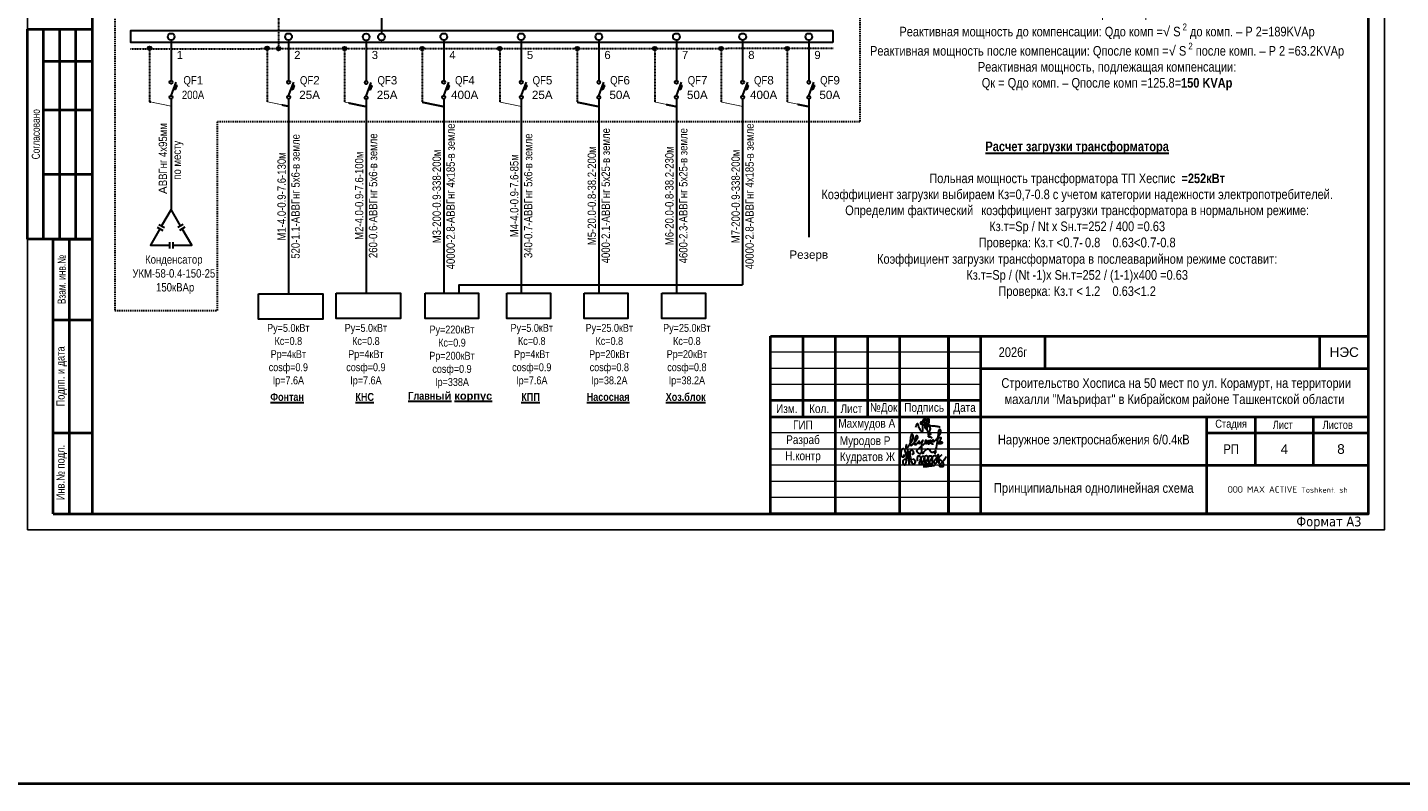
# Model space of a CAD drawing. Header units: millimetres. Extents: x -1128748 to 3035412, y -2195448 to -435774.
# Tile 148 of 160: x 1144919 to 1357386, y -1743863 to -1626793. Entities that reach past the tile are written whole.
import ezdxf

# ---------------------------------------------------------------- set-up
doc = ezdxf.new("R2010")
doc.units = ezdxf.units.MM
doc.linetypes.add('JIS_02_0.7', pattern=[1.35, 0.75, -0.6])
for name, color, linetype, lineweight in [('ВВГ 3х2.5', 5, 'Continuous', 40), ('дев', 7, 'Continuous', 0), ('Основная надпись', 7, 'Continuous', 30), ('Электрика', 5, 'Continuous', 40)]:
    doc.layers.add(name, color=color, linetype=linetype, lineweight=lineweight)
doc.layers.add('надпис', color=7, linetype='Continuous')
doc.styles.add('COMPLEX', font='isocpeur.ttf')
doc.styles.add('FAYZXON', font='GOTHICB.TTF')
doc.styles.add('GOST Common_6', font='GOST_Common.ttf', dxfattribs={"width": 0.9, "height": 2.5})
doc.styles.get("Standard").update_dxf_attribs({"font": 'arial.ttf'})
doc.styles.add('Tahoma', font='tahoma.ttf')

# ---------------------------------------------------------------- blocks, each defined once
blk = doc.blocks.new('A$C4c4061ee')
at = {"color": 184, "lineweight": 30}
blk.add_spline([(-39.7, -7.1), (-36.8, 4), (-34, 7.9), (-31.2, -0.1), (-24.1, -16.2), (-16.7, -23.5), (-13.9, -23.5), (-12.5, -17.9), (-12.5, 12.7), (-8.3, 24.8), (-4.4, 27), (-3.4, 21.4), (-5.7, 12.9), (-4.4, 8), (-4.4, -10), (-2, -12.6), (3.3, -10), (9.6, 6.1), (12.6, 19.5), (7.6, 28.9), (4.7, 26.6), (2.4, 16.6), (1.1, -1.2), (2.9, -14.2), (6.8, -24.8), (10.9, -24.8), (15, -21.3), (16.5, -17.2), (16.5, -9.9), (12, 2), (5.9, 7.4), (-2.7, 10.3), (-10, 12.1), (-17, 12.1), (-21.5, 11.2), (-22.5, 7.7), (-20, 5.4), (-14, 3.7), (-0.7, 1.8), (11, 0.5), (22.2, -1.2), (37.6, -2.6), (43.5, -3.6), (49.3, -4.5), (54.9, -6.4)], degree=3, dxfattribs=at)
blk = doc.blocks.new('x2')
at = {"color": 184, "lineweight": 30}
for points in [[(78585, 16823), (78585, 16800), (78578, 16780), (78566, 16779), (78552, 16793), (78544, 16821), (78544, 16860), (78552, 16896), (78564, 16910), (78580, 16912), (78601, 16877), (78616, 16818), (78621, 16768), (78619, 16720), (78611, 16676), (78602, 16660), (78593, 16657), (78581, 16669), (78573, 16701), (78576, 16724), (78584, 16740), (78594, 16748), (78603, 16750)], [(78621, 16751), (78648, 16780), (78651, 16827), (78645, 16873), (78641, 16894), (78640, 16890), (78642, 16883), (78649, 16847), (78651, 16827), (78656, 16789), (78660, 16746), (78664, 16706), (78667, 16672), (78670, 16661), (78668, 16666), (78667, 16673), (78662, 16732), (78659, 16755), (78657, 16779), (78656, 16786), (78664, 16778), (78674, 16781), (78681, 16806), (78681, 16850), (78685, 16876), (78696, 16889), (78711, 16888), (78728, 16865), (78731, 16843), (78727, 16825), (78716, 16823), (78709, 16824)], [(78886, 16827), (78881, 16847), (78905, 16877), (78937, 16904), (78959, 16908), (78977, 16898), (78986, 16880), (78997, 16864), (79013, 16858), (79041, 16860), (79061, 16865), (79080, 16864), (79086, 16862)], [(78681, 16802), (78685, 16767), (78695, 16721), (78707, 16692), (78720, 16679), (78739, 16676), (78754, 16683), (78761, 16706), (78756, 16725), (78748, 16738), (78736, 16746), (78724, 16744), (78721, 16737)], [(78797, 16717), (78799, 16789), (78806, 16801), (78818, 16800), (78841, 16772), (78848, 16732), (78854, 16681), (78849, 16663), (78835, 16661), (78825, 16677), (78828, 16710), (78841, 16744), (78856, 16774), (78870, 16795), (78889, 16793), (78903, 16760), (78909, 16701), (78909, 16673), (78892, 16667), (78877, 16683), (78882, 16713), (78895, 16740), (78901, 16769), (78910, 16791), (78930, 16803), (78950, 16791), (78958, 16755), (78963, 16717), (78965, 16682), (78952, 16673), (78932, 16676), (78931, 16706), (78946, 16742), (78966, 16782), (78978, 16800), (79002, 16799), (79017, 16771), (79021, 16716), (79017, 16685), (79006, 16671), (78991, 16674), (78983, 16708), (78998, 16742), (79019, 16775), (79039, 16800), (79068, 16805), (79086, 16776), (79091, 16716), (79082, 16687), (79061, 16684), (79050, 16697), (79066, 16740), (79088, 16767), (79107, 16798), (79110, 16823), (79111, 16819), (79125, 16691), (79125, 16695), (79121, 16755), (79122, 16767), (79132, 16785), (79154, 16805), (79162, 16810), (79158, 16808)], [(79121, 16760), (79131, 16746), (79145, 16737), (79160, 16728), (79174, 16710), (79187, 16686), (79192, 16665), (79190, 16644), (79182, 16633), (79161, 16630), (79145, 16632), (79135, 16643), (79134, 16657), (79144, 16670), (79157, 16684), (79172, 16700), (79187, 16716), (79206, 16740), (79225, 16769), (79240, 16791)], [(78879, 16636), (78919, 16635), (78966, 16642), (79009, 16647), (79042, 16654), (79068, 16654)]]:
    blk.add_spline(points, degree=3, dxfattribs=at)
blk = doc.blocks.new('подпись')
at = {"color": 184, "lineweight": 30}
for points in [[(-73910, 890710), (-73932, 890659), (-73937, 890625), (-73925, 890601), (-73891, 890617), (-73829, 890690), (-73797, 890738), (-73724, 890876), (-73708, 890917), (-73709, 890944), (-73722, 891011), (-73738, 891027), (-73767, 891011), (-73780, 890975), (-73805, 890788), (-73802, 890713), (-73783, 890683), (-73764, 890689), (-73699, 890751), (-73642, 890820), (-73591, 890876), (-73561, 890925), (-73563, 890950), (-73593, 890981), (-73615, 890979), (-73623, 890968), (-73657, 890881), (-73672, 890805), (-73672, 890738), (-73652, 890710), (-73622, 890716), (-73564, 890778), (-73526, 890820), (-73537, 890800), (-73530, 890746), (-73479, 890770), (-73437, 890806), (-73410, 890848), (-73439, 890756), (-73448, 890642), (-73453, 890495), (-73467, 890436), (-73500, 890418), (-73526, 890431), (-73573, 890477), (-73598, 890507), (-73575, 890548), (-73501, 890614), (-73413, 890698), (-73336, 890758), (-73312, 890784), (-73299, 890824), (-73319, 890849), (-73338, 890820), (-73332, 890770), (-73316, 890744), (-73283, 890756), (-73253, 890783), (-73245, 890839), (-73260, 890814), (-73261, 890754), (-73243, 890728), (-73197, 890752), (-73184, 890794), (-73166, 890833), (-73190, 890832), (-73195, 890776), (-73180, 890756), (-73154, 890773), (-73110, 890806), (-73090, 890824), (-73077, 890845), (-73100, 890854), (-73112, 890832), (-73095, 890808), (-73073, 890796), (-73046, 890820), (-72975, 890887), (-72932, 890945), (-72885, 891030), (-72854, 891100), (-72853, 891130), (-72867, 891163), (-72885, 891176), (-72912, 891157), (-72934, 891081), (-72940, 890998), (-72955, 890864), (-73001, 890623), (-73033, 890478), (-73045, 890412)], [(-73268, 891028), (-73186, 891036), (-73158, 891028), (-73191, 891007), (-73237, 890979), (-73242, 890963), (-73226, 890954), (-73183, 890951), (-73153, 890939), (-73124, 890923)], [(-73156, 890770), (-73148, 890759), (-73144, 890742), (-73125, 890733), (-73097, 890733), (-73083, 890740)], [(-72949, 890912), (-72889, 890926), (-72857, 890929), (-72852, 890914), (-72861, 890882), (-72888, 890833), (-72904, 890808), (-72916, 890785), (-72898, 890796), (-72847, 890798), (-72817, 890790), (-72813, 890773), (-72825, 890744), (-72883, 890729), (-72922, 890733), (-72954, 890742), (-72975, 890746), (-72972, 890747)]]:
    blk.add_spline(points, degree=3, dxfattribs=at)

msp = doc.modelspace()

# ---------------------------------------------------------------- hatches: boundary and pattern name
at = {"lineweight": 30}
for points in [[(1164090.436, -1630015.142, 1), (1163533.617, -1630015.142, 1)], [(1164090.436, -1630022.264, 1), (1163533.617, -1630022.264, 1)], [(1182273.832, -1630015.142, 1), (1181717.013, -1630015.142, 1)], [(1182273.832, -1630022.264, 1), (1181717.013, -1630022.264, 1)], [(1184063.545, -1630062.39, 1), (1183506.726, -1630062.39, 1)], [(1184063.545, -1630069.512, 1), (1183506.726, -1630069.512, 1)], [(1194270.273, -1630062.39, 1), (1193713.455, -1630062.39, 1)], [(1194270.273, -1630069.512, 1), (1193713.455, -1630069.512, 1)], [(1206269.679, -1630062.39, 1), (1205712.861, -1630062.39, 1)], [(1206269.679, -1630069.512, 1), (1205712.861, -1630069.512, 1)], [(1218269.679, -1630062.39, 1), (1217712.861, -1630062.39, 1)], [(1218269.679, -1630069.512, 1), (1217712.861, -1630069.512, 1)], [(1230269.679, -1630062.39, 1), (1229712.861, -1630062.39, 1)], [(1230269.679, -1630069.512, 1), (1229712.861, -1630069.512, 1)], [(1242269.679, -1630062.39, 1), (1241712.861, -1630062.39, 1)], [(1242269.679, -1630069.512, 1), (1241712.861, -1630069.512, 1)], [(1252527.558, -1630062.39, 1), (1251970.739, -1630062.39, 1)], [(1252527.558, -1630069.512, 1), (1251970.739, -1630069.512, 1)], [(1262758.587, -1630062.39, 1), (1262201.768, -1630062.39, 1)], [(1262758.587, -1630069.512, 1), (1262201.768, -1630069.512, 1)]]:
    msp.add_hatch(color=0, dxfattribs=at).paths.add_polyline_path(points)
at = {"layer": 'дев', "lineweight": 30}
for points in [[(1168062.966, -1635771.313), (1167775.39, -1635664.67), (1167537.681, -1636305.688), (1167825.257, -1636412.33)], [(1186246.362, -1635771.313), (1185958.785, -1635664.67), (1185721.076, -1636305.688), (1186008.653, -1636412.33)], [(1198246.956, -1635818.56), (1197959.379, -1635711.918), (1197721.67, -1636352.935), (1198009.247, -1636459.578)], [(1210246.362, -1635771.313), (1209958.785, -1635664.67), (1209721.076, -1636305.688), (1210008.653, -1636412.33)], [(1222246.362, -1635771.313), (1221958.785, -1635664.67), (1221721.076, -1636305.688), (1222008.653, -1636412.33)], [(1234246.362, -1635771.313), (1233958.785, -1635664.67), (1233721.076, -1636305.688), (1234008.653, -1636412.33)], [(1246246.362, -1635771.313), (1245958.785, -1635664.67), (1245721.076, -1636305.688), (1246008.653, -1636412.33)], [(1256504.24, -1635771.313), (1256216.664, -1635664.67), (1255978.955, -1636305.688), (1256266.531, -1636412.33)], [(1266735.27, -1635771.313), (1266447.693, -1635664.67), (1266209.984, -1636305.688), (1266497.56, -1636412.33)]]:
    msp.add_hatch(color=0, dxfattribs=at).paths.add_polyline_path(points)

# ---------------------------------------------------------------- linework, layer by layer
at = {"color": 5, "linetype": 'JIS_02_0.7', "lineweight": 30, "ltscale": 250}
for p, q in [((1158457.974, -1567448.724), (1158457.974, -1670611.089)), ((1273788.763, -1641344.841), (1273788.763, -1616618.631)), ((1174302.277, -1641344.841), (1273788.763, -1641344.841)), ((1174302.277, -1670611.089), (1174302.277, -1641344.841)), ((1158457.974, -1670611.089), (1174302.277, -1670611.089))]:
    msp.add_line(p, q, dxfattribs=at)
at = {"color": 217, "linetype": 'Continuous', "lineweight": 25, "ltscale": 100, "true_color": 0x93278f}
msp.add_lwpolyline([(1144918.804, -1704575.821), (1354918.804, -1704575.821), (1354918.804, -1556075.821), (1144918.804, -1556075.821)], close=True, dxfattribs=at)
at = {"color": 0, "lineweight": 30}
for centre in [(1163812.027, -1630015.142), (1163812.027, -1630022.264), (1181995.422, -1630015.142), (1181995.422, -1630022.264), (1183785.135, -1630062.39), (1183785.135, -1630069.512), (1193991.864, -1630062.39), (1193991.864, -1630069.512), (1205991.27, -1630062.39), (1205991.27, -1630069.512), (1217991.27, -1630062.39), (1217991.27, -1630069.512), (1229991.27, -1630062.39), (1229991.27, -1630069.512), (1241991.27, -1630062.39), (1241991.27, -1630069.512), (1252249.148, -1630062.39), (1252249.148, -1630069.512), (1262480.178, -1630062.39), (1262480.178, -1630069.512)]:
    msp.add_circle(centre, 278.409, dxfattribs=at)
at = {"layer": 'ВВГ 3х2.5', "color": 3, "lineweight": 40, "ltscale": 100}
msp.add_lwpolyline([(-196484.6, -1743862.983), (2706213.824, -1743862.983), (2706213.824, -1281085.566), (-196484.6, -1281085.566)], close=True, dxfattribs=at)
at = {"layer": 'дев', "color": 0, "linetype": 'JIS_02_0.7', "lineweight": 30}
for p, q in [((1183785.135, -1587957.727), (1183785.135, -1630062.39)), ((1160877.553, -1630092.822), (1269589.646, -1630015.142)), ((1163812.027, -1630015.142), (1163812.027, -1638298.562)), ((1181995.422, -1630015.142), (1181995.422, -1638298.562)), ((1193996.016, -1630015.142), (1193996.016, -1638345.809)), ((1205995.422, -1630015.142), (1205995.422, -1638345.809)), ((1217995.422, -1630015.142), (1217995.422, -1638345.809)), ((1229995.422, -1630015.142), (1229995.422, -1638345.809)), ((1241995.422, -1630015.142), (1241995.422, -1638345.809)), ((1252253.301, -1630015.142), (1252253.301, -1638345.809)), ((1262484.33, -1630015.142), (1262484.33, -1638345.809)), ((1163812.027, -1638298.562), (1167145.131, -1638983.296)), ((1181995.422, -1638298.562), (1185328.527, -1638983.296)), ((1193996.016, -1638345.809), (1197329.121, -1639030.543)), ((1205995.422, -1638345.809), (1209328.527, -1639030.543)), ((1217995.422, -1638345.809), (1221328.527, -1639030.543)), ((1229995.422, -1638345.809), (1233328.527, -1639030.543)), ((1241995.422, -1638345.809), (1245328.527, -1639030.543)), ((1252253.301, -1638345.809), (1255586.405, -1639030.543)), ((1262484.33, -1638345.809), (1265817.435, -1639030.543))]:
    msp.add_line(p, q, dxfattribs=at)
at = {"layer": 'дев', "color": 0, "lineweight": 30}
for p, q in [((1269537.366, -1627257.085), (1269537.366, -1629142.616)), ((1167145.131, -1628742.855), (1167145.131, -1635028.257)), ((1185328.527, -1628742.855), (1185328.527, -1635028.257)), ((1197329.121, -1628790.103), (1197329.121, -1635075.504)), ((1209328.527, -1628742.855), (1209328.527, -1635028.257)), ((1221328.527, -1628742.855), (1221328.527, -1635028.257)), ((1233328.527, -1628742.855), (1233328.527, -1635028.257)), ((1245328.527, -1628742.855), (1245328.527, -1635028.257)), ((1255586.405, -1628742.855), (1255586.405, -1635028.257)), ((1265817.435, -1628742.855), (1265817.435, -1635028.257)), ((1167145.131, -1637364.254), (1167930.23, -1635247.121)), ((1167775.39, -1635664.67), (1168062.966, -1635771.313)), ((1167825.257, -1636412.33), (1168062.966, -1635771.313)), ((1185328.527, -1637364.254), (1186113.625, -1635247.121)), ((1185958.785, -1635664.67), (1186246.362, -1635771.313)), ((1186008.653, -1636412.33), (1186246.362, -1635771.313)), ((1197329.121, -1637411.502), (1198114.219, -1635294.369)), ((1197959.379, -1635711.918), (1198246.956, -1635818.56)), ((1198009.247, -1636459.578), (1198246.956, -1635818.56)), ((1209328.527, -1637364.254), (1210113.625, -1635247.121)), ((1209958.785, -1635664.67), (1210246.362, -1635771.313)), ((1210008.653, -1636412.33), (1210246.362, -1635771.313)), ((1221328.527, -1637364.254), (1222113.625, -1635247.121)), ((1221958.785, -1635664.67), (1222246.362, -1635771.313)), ((1222008.653, -1636412.33), (1222246.362, -1635771.313)), ((1233328.527, -1637364.254), (1234113.625, -1635247.121)), ((1233958.785, -1635664.67), (1234246.362, -1635771.313)), ((1234008.653, -1636412.33), (1234246.362, -1635771.313)), ((1245328.527, -1637364.254), (1246113.625, -1635247.121)), ((1245958.785, -1635664.67), (1246246.362, -1635771.313)), ((1246008.653, -1636412.33), (1246246.362, -1635771.313)), ((1255586.405, -1637364.254), (1256371.504, -1635247.121)), ((1256216.664, -1635664.67), (1256504.24, -1635771.313)), ((1256266.531, -1636412.33), (1256504.24, -1635771.313)), ((1265817.435, -1637364.254), (1266602.533, -1635247.121)), ((1266447.693, -1635664.67), (1266735.27, -1635771.313)), ((1266497.56, -1636412.33), (1266735.27, -1635771.313)), ((1167145.131, -1637847.724), (1167145.131, -1654997.166)), ((1167537.681, -1636305.688), (1167825.257, -1636412.33)), ((1185721.076, -1636305.688), (1186008.653, -1636412.33)), ((1197721.67, -1636352.935), (1198009.247, -1636459.578)), ((1209721.076, -1636305.688), (1210008.653, -1636412.33)), ((1221721.076, -1636305.688), (1222008.653, -1636412.33)), ((1233721.076, -1636305.688), (1234008.653, -1636412.33)), ((1245721.076, -1636305.688), (1246008.653, -1636412.33)), ((1255978.955, -1636305.688), (1256266.531, -1636412.33)), ((1266209.984, -1636305.688), (1266497.56, -1636412.33)), ((1165001.08, -1657732.825), (1165848.007, -1658221.798)), ((1165259.372, -1657285.451), (1166106.299, -1657774.424)), ((1169030.891, -1657285.451), (1168183.964, -1657774.424)), ((1169289.182, -1657732.825), (1168442.256, -1658221.798)), ((1166886.839, -1660021.11), (1166886.839, -1660999.056)), ((1167403.423, -1660021.11), (1167403.423, -1660999.056))]:
    msp.add_line(p, q, dxfattribs=at)
at = {"layer": 'дев', "color": 18, "lineweight": 30, "true_color": 0x000000}
for p, q in [((1185328.527, -1637847.724), (1185328.527, -1668062.636)), ((1197328.527, -1637894.971), (1197328.527, -1667956.424)), ((1209328.527, -1637847.724), (1209328.527, -1667956.424)), ((1221328.527, -1637847.724), (1221328.527, -1667956.424)), ((1233328.527, -1637847.724), (1233328.527, -1665435.82)), ((1233328.527, -1637847.724), (1233328.527, -1667956.424)), ((1245328.527, -1637847.724), (1245328.527, -1667956.424)), ((1255586.405, -1637847.724), (1255586.405, -1666655.82)), ((1265817.435, -1637847.724), (1265817.435, -1659259.633))]:
    msp.add_line(p, q, dxfattribs=at)
at = {"layer": 'дев', "color": 0, "lineweight": 30}
for points in [[(1269537.366, -1629142.616), (1160904.256, -1629142.616), (1160904.256, -1627257.085), (1269537.366, -1627257.085)], [(1168607.427, -1657529.937), (1167145.131, -1654997.166), (1165682.835, -1657529.937)], [(1165424.543, -1657977.312), (1163962.247, -1660510.083), (1166886.839, -1660510.083)], [(1167403.423, -1660510.083), (1170328.015, -1660510.083), (1168865.719, -1657977.312)]]:
    msp.add_lwpolyline(points, dxfattribs=at)
at = {"layer": 'дев', "color": 18, "lineweight": 30, "true_color": 0x000000}
msp.add_lwpolyline([(1211737.228, -1667956.424), (1211737.228, -1666655.82), (1255586.405, -1666655.82)], dxfattribs=at)
at = {"layer": 'дев', "color": 0, "lineweight": 30}
for points in [[(1180691.338, -1668062.636), (1190618.486, -1668062.636), (1190618.486, -1671984.035), (1180691.338, -1671984.035)], [(1192691.338, -1667956.424), (1202618.486, -1667956.424), (1202618.486, -1671877.823), (1192691.338, -1671877.823)], [(1206440.573, -1667956.424), (1214717.894, -1667956.424), (1214717.894, -1671877.823), (1206440.573, -1671877.823)], [(1219078.301, -1667956.424), (1225829.765, -1667956.424), (1225829.765, -1671877.823), (1219078.301, -1671877.823)], [(1231078.301, -1667956.424), (1237829.765, -1667956.424), (1237829.765, -1671877.823), (1231078.301, -1671877.823)], [(1243078.301, -1667956.424), (1249829.765, -1667956.424), (1249829.765, -1671877.823), (1243078.301, -1671877.823)]]:
    msp.add_lwpolyline(points, close=True, dxfattribs=at)
for centre, radius in [((1167145.131, -1628224), 518.856), ((1185328.527, -1628224), 518.856), ((1197324.969, -1628271.247), 518.856), ((1199686.24, -1628271.247), 518.856), ((1209328.527, -1628224), 518.856), ((1221328.527, -1628224), 518.856), ((1233328.527, -1628224), 518.856), ((1245328.527, -1628224), 518.856), ((1255586.405, -1628224), 518.856), ((1265817.435, -1628224), 518.856), ((1167145.131, -1635269.991), 241.735), ((1185328.527, -1635269.991), 241.735), ((1197329.121, -1635317.239), 241.735), ((1209328.527, -1635269.991), 241.735), ((1221328.527, -1635269.991), 241.735), ((1233328.527, -1635269.991), 241.735), ((1245328.527, -1635269.991), 241.735), ((1255586.405, -1635269.991), 241.735), ((1265817.435, -1635269.991), 241.735), ((1167145.131, -1637605.989), 241.735), ((1185328.527, -1637605.989), 241.735), ((1197329.121, -1637653.237), 241.735), ((1209328.527, -1637605.989), 241.735), ((1221328.527, -1637605.989), 241.735), ((1233328.527, -1637605.989), 241.735), ((1245328.527, -1637605.989), 241.735), ((1255586.405, -1637605.989), 241.735), ((1265817.435, -1637605.989), 241.735)]:
    msp.add_circle(centre, radius, dxfattribs=at)
at = {"layer": 'надпис', "color": 0, "lineweight": 40}
for p, q in [((1144918.804, -1659575.821), (1144918.804, -1627075.821)), ((1144918.804, -1627075.821), (1154918.804, -1627075.821)), ((1147418.804, -1659575.821), (1147418.804, -1627075.821)), ((1149918.804, -1659575.821), (1149918.804, -1627075.821)), ((1152418.804, -1659575.821), (1152418.804, -1627075.821)), ((1154918.804, -1632075.821), (1147418.804, -1632075.821)), ((1154918.804, -1639575.821), (1147418.804, -1639575.821)), ((1154918.804, -1649575.821), (1147418.804, -1649575.821)), ((1154918.804, -1659575.821), (1144918.804, -1659575.821)), ((1148918.811, -1659575.821), (1154918.804, -1659575.821)), ((1259918.804, -1702075.821), (1259918.804, -1674575.821)), ((1259918.804, -1674575.821), (1352418.804, -1674575.821)), ((1259918.804, -1674575.821), (1352418.804, -1674575.821)), ((1279918.804, -1702075.821), (1279918.804, -1674575.821)), ((1287418.804, -1702075.821), (1287418.804, -1674575.821)), ((1292418.804, -1702075.821), (1292418.804, -1674575.821)), ((1302418.804, -1679575.821), (1302418.804, -1674575.821)), ((1344918.804, -1679575.821), (1344918.804, -1674575.821)), ((1292418.804, -1679575.821), (1352418.804, -1679575.821)), ((1292418.804, -1679575.821), (1352418.804, -1679575.821)), ((1292418.804, -1684575.821), (1259918.804, -1684575.821)), ((1259918.804, -1687075.821), (1352418.804, -1687075.821)), ((1327418.804, -1702075.821), (1327418.804, -1687075.821)), ((1334918.804, -1694575.821), (1334918.804, -1687075.821)), ((1343918.804, -1694575.821), (1343918.804, -1687075.821)), ((1327418.804, -1689575.821), (1352418.804, -1689575.821)), ((1292418.804, -1694575.821), (1352418.804, -1694575.821)), ((1352418.804, -1702075.821), (1259918.804, -1702075.821)), ((1352418.804, -1702075.821), (1259918.804, -1702075.821)), ((1352418.804, -1702075.821), (1259918.804, -1702075.821))]:
    msp.add_line(p, q, dxfattribs=at)
at = {"layer": 'надпис', "lineweight": 40}
for p, q in [((1148918.811, -1702075.821), (1148918.811, -1659575.821)), ((1151418.811, -1702075.821), (1151418.811, -1659575.821)), ((1148918.811, -1672075.821), (1154918.804, -1672075.821)), ((1148918.811, -1689575.821), (1154918.804, -1689575.821)), ((1148918.811, -1702075.821), (1154918.804, -1702075.821))]:
    msp.add_line(p, q, dxfattribs=at)
at = {"layer": 'надпис', "color": 0, "lineweight": 40, "ltscale": 50}
for p, q in [((1264918.804, -1674575.821), (1264918.804, -1687075.821)), ((1269918.804, -1674575.821), (1269918.804, -1702075.821)), ((1274918.804, -1674575.821), (1274918.804, -1687075.821)), ((1287418.804, -1674575.821), (1287418.804, -1702075.821))]:
    msp.add_line(p, q, dxfattribs=at)
at = {"layer": 'надпис', "color": 0, "lineweight": 20}
for p, q in [((1292418.804, -1677075.821), (1259918.804, -1677075.821)), ((1292418.804, -1677075.821), (1259918.804, -1677075.821)), ((1292418.804, -1679575.821), (1259918.804, -1679575.821)), ((1292418.804, -1679575.821), (1259918.804, -1679575.821)), ((1292418.804, -1682075.821), (1259918.804, -1682075.821)), ((1292418.804, -1689575.821), (1259918.804, -1689575.821)), ((1292418.804, -1692075.821), (1259918.804, -1692075.821)), ((1292418.804, -1694575.821), (1259918.804, -1694575.821)), ((1292418.804, -1697075.821), (1259918.804, -1697075.821)), ((1292418.804, -1699575.821), (1259918.804, -1699575.821))]:
    msp.add_line(p, q, dxfattribs=at)
at = {"layer": 'надпис', "color": 0, "lineweight": 0}
for p, q in [((1292380.623, -1689575.821), (1259918.804, -1689575.821)), ((1292380.623, -1692075.821), (1259918.804, -1692075.821)), ((1292380.623, -1694575.821), (1259918.804, -1694575.821)), ((1292380.623, -1697075.821), (1259918.804, -1697075.821)), ((1292380.623, -1699575.821), (1259918.804, -1699575.821))]:
    msp.add_line(p, q, dxfattribs=at)
at = {"layer": 'надпис', "color": 0, "lineweight": 40}
msp.add_lwpolyline([(1154918.804, -1702075.821), (1352418.804, -1702075.821), (1352418.804, -1558575.821), (1154918.804, -1558575.821)], close=True, dxfattribs=at)
at = {"layer": 'Электрика', "color": 0, "lineweight": 30}
msp.add_line((1199686.24, -1622310.007), (1199686.24, -1627752.392), dxfattribs=at)

# ---------------------------------------------------------------- block references
at = {"color": 6, "lineweight": 40, "xscale": 5, "yscale": 5, "zscale": 5}
msp.add_blockref('подпись', (1650517.098, -6144925.531), dxfattribs=at)
for name, p, xscale, yscale, zscale in [('A$C4c4061ee', (1283974.965, -1688403.795), 39.47368421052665, 39.47368421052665, 39.47368421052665), ('x2', (489066.475, -1862323.999), 10.07149335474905, 10.07149335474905, 10.07149335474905)]:
    msp.add_blockref(name, p, dxfattribs=dict(xscale=xscale, yscale=yscale, zscale=zscale))

# ---------------------------------------------------------------- texts
at = {"color": 0, "lineweight": 30, "char_height": 1290.88584, "attachment_point": 5, "rotation": 90}
for s, insert, width in [('{\\fArial Narrow|b0|i0|c204|p34;М3-200-0.9-338-200м\\P40000-2.8-АВВГнг 4х185-в земле}', (1209328.527, -1652955.18), 24338.6335), ('{\\fArial Narrow|b0|i0|c204|p34;М7-200-0.9-338-200м\\P40000-2.8-АВВГнг 4х185-в земле}', (1255586.405, -1652955.18), 24338.6335), ('{\\fArial Narrow|b0|i0|c204|p34;М1-4.0-0.9-7.6-130м\\P520-1.1-АВВГнг 5х6-в земле}', (1185328.527, -1652955.18), 21676.00465), ('{\\fArial Narrow|b0|i0|c204|p34;М2-4.0-0.9-7.6-100м\\P260-0.6-АВВГнг 5х6-в земле}', (1197328.527, -1652848.968), 21676.00465), ('{\\fArial Narrow|b0|i0|c204|p34;М4-4.0-0.9-7.6-85м\\P340-0.7-АВВГнг 5х6-в земле}', (1221328.527, -1652848.968), 21676.00465), ('{\\fArial Narrow|b0|i0|c204|p34;М5-20.0-0.8-38.2-200м\\P4000-2.1-АВВГнг 5х25-в земле}', (1233328.527, -1652848.968), 21676.00465), ('{\\fArial Narrow|b0|i0|c204|p34;М6-20.0-0.8-38.2-230м\\P4600-2.3-АВВГнг 5х25-в земле}', (1245328.527, -1652848.968), 21676.00465)]:
    msp.add_mtext(s, dxfattribs=dict(at, insert=insert, width=width))
at = {"ltscale": 100, "attachment_point": 5, "style": 'Tahoma'}
for s, insert, char_height, width in [('\\pi721.035;{\\fArial Narrow|b0|i0|c204|p34;Строительство Хосписа на 50 мест по ул. Корамурт, на территории махалли "Маърифат" в Кибрайском районе Ташкентской области}', (654424.63, -1675825.821), 2100, 84000), ('\\pi721.035;{\\fArial Narrow|b0|i0|c204|p34;Строительство Хосписа на 50 мест по ул. Корамурт, на территории махалли "Маърифат" в Кибрайском районе Ташкентской области}', (1100418.804, -1675825.821), 2100, 84000), ('\\pi515.025;{\\fArial Narrow|b0|i0|c204|p34;Строительство Хосписа на 50 мест по ул. Корамурт, на территории махалли "Маърифат" в Кибрайском районе Ташкентской области}', (1322418.804, -1683325.821), 1500, 60000)]:
    msp.add_mtext(s, dxfattribs=dict(at, insert=insert, char_height=char_height, width=width))
at = {"layer": 'Defpoints', "insert": (1341264.143, -1702537.778), "char_height": 1500, "width": 14777.95283, "attachment_point": 1, "style": 'FAYZXON'}
msp.add_mtext('{\\fTahoma|b0|i0|c204|p34;Формат A3}', dxfattribs=at)
at = {"layer": 'дев', "color": 0, "lineweight": 30}
for s, insert, char_height, width, attachment_point in [('1', (1168008.957, -1630427.817), 1253.232, 2125.52588, 1), ('2', (1186192.353, -1630427.817), 1253.232, 2125.52588, 1), ('3', (1198192.947, -1630427.817), 1253.232, 2125.52588, 1), ('4', (1210192.353, -1630427.817), 1253.232, 2125.52588, 1), ('5', (1222192.353, -1630427.817), 1253.232, 2125.52588, 1), ('6', (1234192.353, -1630427.817), 1253.232, 2125.52588, 1), ('7', (1246192.353, -1630427.817), 1253.232, 2125.52588, 1), ('8', (1256450.231, -1630427.817), 1253.232, 2125.52588, 1), ('9', (1266681.26, -1630427.817), 1253.232, 2125.52588, 1), ('{\\fArial Narrow|b0|i0|c238|p34;QF}1', (1170580.234, -1635147.209), 1290.88584, 7955.61409, 5), ('{\\fArial Narrow|b0|i0|c238|p34;QF}2', (1188614.323, -1635147.209), 1290.88584, 7955.61409, 5), ('{\\fArial Narrow|b0|i0|c238|p34;QF}3', (1200614.917, -1635147.209), 1290.88584, 7955.61409, 5), ('{\\fArial Narrow|b0|i0|c238|p34;QF}4', (1212614.323, -1635147.209), 1290.88584, 7955.61409, 5), ('{\\fArial Narrow|b0|i0|c238|p34;QF}5', (1224614.323, -1635147.209), 1290.88584, 7955.61409, 5), ('{\\fArial Narrow|b0|i0|c238|p34;QF}6', (1236614.323, -1635147.209), 1290.88584, 7955.61409, 5), ('{\\fArial Narrow|b0|i0|c238|p34;QF}7', (1248614.323, -1635147.209), 1290.88584, 7955.61409, 5), ('{\\fArial Narrow|b0|i0|c238|p34;QF}8', (1258872.202, -1635147.209), 1290.88584, 7955.61409, 5), ('{\\fArial Narrow|b0|i0|c238|p34;QF}9', (1269103.231, -1635147.209), 1290.88584, 7955.61409, 5), ('{\\fArial Narrow|b0|i0|c204|p34;\\C256;200А}', (1170540.628, -1637242.335), 1290.88584, 7955.61409, 5), ('{\\C256;25А}', (1188574.718, -1637242.335), 1290.88584, 7955.61409, 5), ('{\\C256;25А}', (1200575.312, -1637242.335), 1290.88584, 3629.78683, 5), ('{\\C256;400А}', (1212574.718, -1637242.335), 1290.88584, 7955.61409, 5), ('{\\C256;25А}', (1224574.718, -1637242.335), 1290.88584, 7955.61409, 5), ('{\\C256;50А}', (1236574.718, -1637242.335), 1290.88584, 7955.61409, 5), ('{\\C256;50А}', (1248574.718, -1637242.335), 1290.88584, 7955.61409, 5), ('{\\C256;400А}', (1258832.597, -1637242.335), 1290.88584, 7955.61409, 5), ('{\\C256;50А}', (1269063.626, -1637242.335), 1290.88584, 7955.61409, 5), ('\\A1;{\\fArial Narrow|b1|i0|c204|p34;\\LРасчет загрузки трансформатора\\l\\P\\P\\fArial Narrow|b0|i0|c204|p34;Польная мощность трансформатора ТП Хеспис  \\fArial Narrow|b1|i0|c204|p34;\\C5;=252кВт\\fArial Narrow|b0|i0|c204|p34;\\C0;\\P\\C250;\\c4473924;К\\C256;оэффициент загрузки выбираем Кз=0,7-0.8 с учетом категории надежности\\~электропотребителей.\\P\\C0;Определим фактический \\H1.66667x; \\H0.6x;коэффициент загрузки трансформатора в нормальном режиме:\\H1.61111x; \\H0.62069x;\\PКз.т=Sp / Nt x Sн.т=252 / 400 =0.63    \\H1.39737x; \\H0.71563x;\\PПроверка: Кз.т \\A0;\\H1.04167x;\\C256;<0.7-\\H0.64x; \\A1;\\H1.5x;\\C0;0.8   \\C5; 0.63\\A0;\\H1.04167x;<0.7-\\A1;\\H0.96x;0.8\\H1.15921x; \\H0.86266x;\\C0;\\PКоэффициент загрузки трансформатора в послеаварийном режиме составит:\\H1.87747x; \\H0.53263x;\\PКз.т=Sp / (Nt -1)x Sн.т=252 / (1-1)х400 =0.63\\H1.9575x; \\H0.51086x;\\PПроверка: Кз.т \\A0;\\H1.04167x;\\C256;<\\H0.64x; \\A1;\\H1.5x;\\C0;1.2    \\C5;0.63\\A0;\\H1.04167x;<\\A1;\\H0.96x;1.2\\H1.30583x;\\C0; }', (1307347.284, -1656651.465), 1485, 79732.94724, 5), ('Резерв', (1265817.435, -1662164.235), 1291.4076, 7026.68424, 5), ('{\\fArial Narrow|b0|i0|c204|p34;Конденсатор\\PУКМ-58-0.4-150-25 \\P 150кВАр}', (1167565.461, -1665065.4), 1291.40757, 13653.13252, 5)]:
    msp.add_mtext(s, dxfattribs=dict(at, insert=insert, char_height=char_height, width=width, attachment_point=attachment_point))
at = {"layer": 'дев', "color": 0, "lineweight": 30, "insert": (1167145.131, -1647350.173), "char_height": 1291.40757, "width": 14783.86102, "attachment_point": 5, "rotation": 90}
msp.add_mtext(' А{\\fArial Narrow|b0|i0|c204|p34;ВВГнг 4х95мм\\Pпо месту}', dxfattribs=at)
at = {"layer": 'дев', "color": 18, "lineweight": 30, "true_color": 0x000000, "char_height": 1218.2625, "attachment_point": 5}
for s, insert, width in [('{\\fArial Narrow|b0|i0|c204|p34;\\C256;Ру=5.0кВт\\PКс=0.8\\PРр=4кВт\\Pcosф=0.9\\PIр=7.6А}', (1185288.101, -1677555.762), 10271.45745), ('{\\fArial Narrow|b0|i0|c204|p34;\\C256;Ру=5.0кВт\\PКс=0.8\\PРр=4кВт\\Pcosф=0.9\\PIр=7.6А}', (1197288.101, -1677555.762), 10271.45745), ('{\\fArial Narrow|b0|i0|c204|p34;\\C256;Ру=220кВт\\PКс=0.9\\PРр=200кВт\\Pcosф=0.9\\PIр=338А}', (1210608.608, -1677811.149), 10271.45745), ('{\\fArial Narrow|b0|i0|c204|p34;\\C256;Ру=5.0кВт\\PКс=0.8\\PРр=4кВт\\Pcosф=0.9\\PIр=7.6А}', (1222954.088, -1677555.762), 10271.45745), ('{\\fArial Narrow|b0|i0|c204|p34;\\C256;Ру=25.0кВт\\PКс=0.8\\PРр=20кВт\\Pcosф=0.8\\PIр=38.2А}', (1234954.088, -1677555.762), 10271.45745), ('{\\fArial Narrow|b0|i0|c204|p34;\\C256;Ру=25.0кВт\\PКс=0.8\\PРр=20кВт\\Pcosф=0.8\\PIр=38.2А}', (1246954.088, -1677555.762), 10271.45745), ('{\\fArial Narrow|b1|i0|c204|p34;\\L\\C256;Фонтан}', (1185098.225, -1684009.623), 6906.05573), ('{\\fArial Narrow|b1|i0|c204|p34;\\L\\C256;КНС}', (1197098.225, -1684009.623), 6906.05573), ('{\\fArial Narrow|b1|i0|c204|p34;\\L\\C256;Главн\\fArial|b1|i0|c204|p34;ый корпус}', (1210321.233, -1684009.623), 14841.56268), ('{\\fArial Narrow|b1|i0|c204|p34;\\L\\C256;КПП}', (1222764.212, -1684009.623), 6906.05573), ('{\\fArial Narrow|b1|i0|c204|p34;\\L\\C256;Насосная}', (1234764.212, -1684009.623), 6906.05573), ('{\\fArial Narrow|b1|i0|c204|p34;\\L\\C256;Хоз.блок}', (1246764.212, -1684009.623), 6906.05573)]:
    msp.add_mtext(s, dxfattribs=dict(at, insert=insert, width=width))
at = {"layer": 'надпис', "color": 0, "lineweight": 40, "attachment_point": 5}
for s, insert, char_height, width in [('\\A1;{\\fArial Narrow|b1|i0|c204|p34;\\L\\C256;Расчет  конденсаторной   установки\\fArial Narrow|b0|i0|c204|p34;\\l \\P\\P\\H1.12388x;Расчётная мощность - Ррас =252kW    сos \\fArial Narrow|b0|i0|c0|p34;φ \\fArial Narrow|b0|i0|c204|p34;-0.8\\PПолная мощность до компенсации: Sдо комп. = Ррас/cos \\fArial Narrow|b0|i0|c0|p34;φ\\fArial Narrow|b0|i0|c204|p34;=315kVA\\PПолная мощность после компенсации, при cos \\fArial Narrow|b0|i0|c0|p34;φ \\fArial Narrow|b0|i0|c204|p34;-0,97\\PSпосле комп. = Ррас/cos \\fArial Narrow|b0|i0|c0|p34;φ\\fArial Narrow|b0|i0|c204|p34;=259.8kva\\PРеактивная мощность до компенсации: Qдо комп =√ S\\H0.7x;\\S 2^ ;\\H1.42857x; до комп. – Р 2=189KVAp  \\PРеактивная мощность после компенсации: Qпосле комп =√ S\\H0.7x;\\S 2^ ;\\H1.42857x; после комп. – Р 2 =63.2KVAp\\PРеактивная мощность, подлежащая компенсации:\\PQк = Qдо комп. – Qпосле комп =125.8=\\fArial Narrow|b1|i0|c204|p34;\\C5;150 KVAp}', (1311974.739, -1624216.871), 1321.3125, 76601.38189), ('{\\fArial Narrow|b0|i0|c204|p34;Стадия}', (1331168.804, -1688325.821), 1250, 7500), ('{\\fArial Narrow|b0|i0|c204|p34;Лист}', (1339168.804, -1688325.821), 1250, 8500), ('{\\fArial Narrow|b0|i0|c204|p34;Листов}', (1347668.804, -1688325.821), 1250, 8500), ('{\\fArial Narrow|b0|i0|c204|p34;РП}', (1331168.804, -1692075.821), 1500, 7500)]:
    msp.add_mtext(s, dxfattribs=dict(at, insert=insert, char_height=char_height, width=width))
at = {"layer": 'надпис', "lineweight": 40, "char_height": 1250, "attachment_point": 5, "rotation": 90}
for s, insert, width in [('{\\fArial Narrow|b0|i0|c204|p34;\\W0.9;Согласовано}', (1146213.536, -1643325.821), 32500), ('{\\fArial Narrow|b0|i0|c204|p34;\\W0.9;Взам. инв.№}', (1150213.542, -1665825.821), 12500), ('{\\fArial Narrow|b0|i0|c204|p34;Подпп. и дата}', (1150213.542, -1680825.821), 17500), ('{\\fArial Narrow|b0|i0|c204|p34;Инв.№ подл.}', (1150213.542, -1695718.002), 12715.63836)]:
    msp.add_mtext(s, dxfattribs=dict(at, insert=insert, width=width))
at = {"layer": 'надпис', "color": 0, "char_height": 1500, "attachment_point": 5}
for s, insert, width in [('{\\fArial Narrow|b0|i0|c204|p34;202\\fArial Narrow|b0|i0|c0|p34;6\\fArial Narrow|b0|i0|c204|p34;г}', (1297418.804, -1677075.821), 10000), ('НЭС', (1348668.804, -1677075.821), 7500)]:
    msp.add_mtext(s, dxfattribs=dict(at, insert=insert, width=width))
at = {"layer": 'надпис', "char_height": 1350}
for s, insert, width, attachment_point in [('{\\fArial Narrow|b0|i0|c204|p34;Изм.}', (1262418.804, -1685825.821), 5000, 5), ('{\\fArial Narrow|b0|i0|c204|p34;Кол.}', (1267418.804, -1685825.821), 5000, 5), ('{\\fArial Narrow|b0|i0|c204|p34;Лист}', (1272418.804, -1685825.821), 5000, 5), ('{\\fArial Narrow|b0|i0|c204|p34;№Док}', (1277418.804, -1685825.821), 5000, 5), ('{\\fArial Narrow|b0|i0|c204|p34;Подпись}', (1283668.804, -1685825.821), 7500, 5), ('{\\fArial Narrow|b0|i0|c204|p34;Дата}', (1289918.804, -1685825.821), 5000, 5), ('{\\fArial Narrow|b0|i0|c204|p34;ГИП}', (1264918.804, -1688325.821), 10000, 5), ('{\\fArial Narrow|b0|i0|c204|p34;Махмудов А}', (1270391.867, -1687409.441), 9526.93695, 1), ('{\\fArial Narrow|b0|i0|c204|p34;Разраб}', (1264918.804, -1690825.821), 10000, 5), ('{\\fArial Narrow|b0|i0|c204|p34;Муродов Р}', (1270624.067, -1690094.371), 9294.73753, 1), ('{\\fArial Narrow|b0|i0|c204|p34;Н\\fArial Narrow|b0|i0|c161|p34;.\\fArial Narrow|b0|i0|c204|p34;контр}', (1264918.804, -1693325.821), 10000, 5), ('{\\fArial Narrow|b0|i0|c204|p34;Кудратов Ж}', (1270624.067, -1692594.371), 9294.73753, 1)]:
    msp.add_mtext(s, dxfattribs=dict(at, insert=insert, width=width, attachment_point=attachment_point))
at = {"layer": 'надпис', "lineweight": 40, "char_height": 1500, "attachment_point": 5}
for s, insert, width in [('4', (1339418.804, -1692075.821), 9000), ('8', (1348168.804, -1692075.821), 8500)]:
    msp.add_mtext(s, dxfattribs=dict(at, insert=insert, width=width))
at = {"layer": 'надпис', "lineweight": 40, "ltscale": 100, "insert": (1339918.804, -1698325.821), "char_height": 1000, "width": 25000, "attachment_point": 5, "style": 'COMPLEX'}
msp.add_mtext('ООО MAX ACTIVE {\\H0.84862x;Toshkent. sh}', dxfattribs=at)
at = {"layer": 'Основная надпись', "lineweight": 9, "char_height": 1500, "width": 35000, "attachment_point": 5, "line_spacing_factor": 1.022766, "style": 'GOST Common_6'}
for s, insert in [('{\\fArial Narrow|b0|i0|c204|p34;\\W1;\\C0;Наружное электроснабжения 6/0.4кВ}', (1309918.804, -1690825.821)), ('{\\fArial Narrow|b0|i0|c204|p34;\\W1;\\C0;Принципиальная однолинейная схема}', (1309918.804, -1698325.821))]:
    msp.add_mtext(s, dxfattribs=dict(at, insert=insert))

doc.saveas('drawing.dxf')
